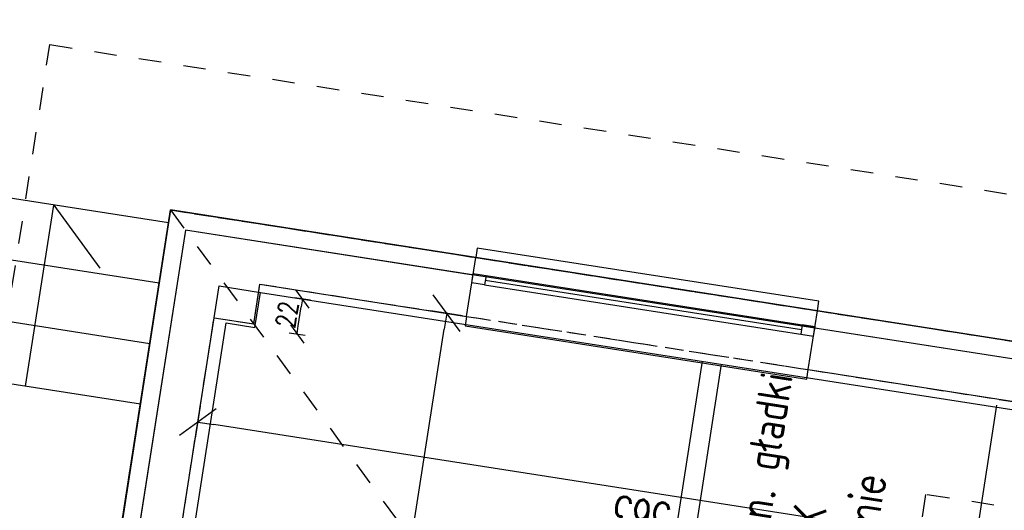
# Model space of a CAD drawing. Extents: x -38969 to 27108, y -24488 to 212598.
# Tile 126 of 256: x -9046 to -8434, y 34392 to 34697. Entities that reach past the tile are written whole.
import ezdxf
from ezdxf import colors
from ezdxf.entities.mleader import LeaderData, LeaderLine
from ezdxf.math import Vec2, Vec3

# ---------------------------------------------------------------- set-up
doc = ezdxf.new("R2010")
doc.units = 0
doc.header["$LTSCALE"] = 100
doc.header["$MEASUREMENT"] = 0
doc.linetypes.add('0.7_0.7', pattern=[1.4, 0.7, -0.7])
doc.linetypes.add('DASHED22', pattern=[0.15, 0.1, -0.05])
doc.layers.get('0').update_dxf_attribs({"linetype": 'CONTINUOUS'})
doc.layers.get('DEFPOINTS').update_dxf_attribs({"linetype": 'CONTINUOUS'})
for name, color, linetype in [('F_0-DIM', 6, 'CONTINUOUS'), ('F_0-MUR istn', 200, 'CONTINUOUS'), ('F_0-MUW', 1, 'CONTINUOUS'), ('F_0-POMOCNICZA', 2, 'CONTINUOUS'), ('F_0-POW', 123, 'DASHED22'), ('F_0-STOLARKA', 6, 'CONTINUOUS'), ('F_1-DIM', 6, 'CONTINUOUS'), ('F_1-MUR istn', 200, 'CONTINUOUS'), ('F_1-MUW', 1, 'CONTINUOUS'), ('F_1-POMOCNICZA', 2, 'CONTINUOUS'), ('F_1-POW', 2, 'DASHED22'), ('F_1-STOLARKA TXT', 6, 'CONTINUOUS'), ('F_1-sufity TXT', 123, 'CONTINUOUS'), ('t_1-TXT', 123, 'CONTINUOUS')]:
    doc.layers.add(name, color=color, linetype=linetype)
doc.styles.add('ROMANS', font='ROMANS.shx', dxfattribs={"width": 0.8})
doc.styles.get("Standard").update_dxf_attribs({"font": 'romans.shx', "width": 0.7})
doc.dimstyles.new('DIM 50', dxfattribs={"dimscale": 10, "dimtxt": 1.2, "dimasz": 0.5, "dimexe": 0, "dimexo": 0, "dimgap": 0.2, "dimtad": 1, "dimdec": 4, "dimrnd": 0.5, "dimdsep": 46, "dimtxsty": 'ROMANS', "dimblk1": 'TICK1', "dimblk2": 'TICK1', "dimsah": 1, "dimcen": 0, "dimse1": 1, "dimse2": 1, "dimclrd": 6, "dimclre": 6, "dimclrt": 123, "dimadec": 0, "dimazin": 0, "dimtfac": 1, "dimtdec": 4, "dimtmove": 1, "dimatfit": 2, "dimfxl": 1, "dimtolj": 1, "dimarcsym": 0})
doc.dimstyles.new('DIM100', dxfattribs={"dimscale": 10, "dimtxt": 2, "dimasz": 1, "dimexe": 0, "dimexo": 0, "dimgap": 0.5, "dimtad": 1, "dimdec": 4, "dimrnd": 0.5, "dimdsep": 46, "dimtxsty": 'Standard', "dimblk1": 'TICK1', "dimblk2": 'TICK1', "dimsah": 1, "dimcen": 0, "dimse1": 1, "dimse2": 1, "dimclrd": 6, "dimclre": 6, "dimclrt": 123, "dimadec": 0, "dimazin": 0, "dimtfac": 1, "dimtdec": 4, "dimtmove": 2, "dimatfit": 3, "dimldrblk": 'TICK1', "dimfxl": 1, "dimtolj": 1, "dimarcsym": 0})

# ---------------------------------------------------------------- blocks, each defined once
blk = doc.blocks.new('TICK1')
at = {"color": 0}
for p, q in [((-1, -1), (1, 1)), ((0, -1), (0, 1)), ((0, 0), (-1, 0))]:
    blk.add_line(p, q, dxfattribs=at)
blk = doc.blocks.new('*D1800')
at = {"layer": 'DEFPOINTS', "color": 0}
for p in [(-8896.59, 34527.58), (-8870.37, 34523.49), (-8917.76, 34508.61)]:
    blk.add_point(p, dxfattribs=at)
at = {"layer": 'F_1-DIM', "color": 6, "lineweight": -2, "transparency": 16777216}
blk.add_line((-8872.99, 34506.69), (-8871.14, 34518.55), dxfattribs=at)
at = {"layer": 'F_1-DIM', "color": 6, "lineweight": -2, "transparency": 16777216, "xscale": 5, "yscale": 5, "zscale": 5}
for p, rotation in [((-8870.37, 34523.49), 81.14470898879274), ((-8873.76, 34501.75), 261.1447089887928)]:
    blk.add_blockref('TICK1', p, dxfattribs=dict(at, rotation=rotation))
at = {"layer": 'F_1-DIM', "color": 123, "transparency": 16777216, "insert": (-8879.97, 34513.85), "char_height": 12, "attachment_point": 5, "rotation": 81.14471, "style": 'ROMANS'}
blk.add_mtext('\\A1;22', dxfattribs=at)
blk = doc.blocks.new('*D1813')
at = {"layer": 'DEFPOINTS', "color": 0}
for p in [(-8935.47, 34446.9), (-8946.44, 34376.45), (-8399.39, 34230.5)]:
    blk.add_point(p, dxfattribs=at)
at = {"layer": 'F_0-DIM', "color": 6, "lineweight": -2, "transparency": 16777216}
blk.add_line((-8389.06, 34361.77), (-8925.59, 34445.36), dxfattribs=at)
at = {"layer": 'F_0-DIM', "color": 6, "lineweight": -2, "transparency": 16777216, "xscale": 10, "yscale": 10, "zscale": 10}
for p, rotation in [((-8935.47, 34446.9), 171.1447089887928), ((-8379.18, 34360.23), 351.1447089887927)]:
    blk.add_blockref('TICK1', p, dxfattribs=dict(at, rotation=rotation))
at = {"layer": 'F_0-DIM', "color": 123, "transparency": 16777216, "insert": (-8659.63, 34388.75), "char_height": 20, "attachment_point": 5, "rotation": 171.14471}
blk.add_mtext('\\A1;563', dxfattribs=at)
blk = doc.blocks.new('*D1816')
at = {"layer": 'DEFPOINTS', "color": 0}
for p in [(-8780.7, 34514.58), (-8756.5, 34510.81), (-8830.85, 34033.57)]:
    blk.add_point(p, dxfattribs=at)
at = {"layer": 'F_0-DIM', "color": 6, "lineweight": -2, "transparency": 16777216}
blk.add_line((-8853.51, 34047.22), (-8782.23, 34504.7), dxfattribs=at)
at = {"layer": 'F_0-DIM', "color": 6, "lineweight": -2, "transparency": 16777216, "xscale": 10, "yscale": 10, "zscale": 10}
for p, rotation in [((-8780.7, 34514.58), 81.14470898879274), ((-8855.05, 34037.34), 261.1447089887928)]:
    blk.add_blockref('TICK1', p, dxfattribs=dict(at, rotation=rotation))
at = {"layer": 'F_0-DIM', "color": 123, "transparency": 16777216, "insert": (-8832.69, 34278.27), "char_height": 20, "attachment_point": 5, "rotation": 81.14471}
blk.add_mtext('\\A1;483', dxfattribs=at)

msp = doc.modelspace()

# ---------------------------------------------------------------- linework, layer by layer
at = {"layer": 'F_0-MUR istn'}
for p, q in [((-8952.36941, 34578.77339), (-8983.00336, 34382.14541)), ((-8762.658, 34549.21702), (-8952.36941, 34578.77339)), ((-8768.35376, 34512.65805), (-8762.658, 34549.21702)), ((-8900.65268, 34507.96817), (-8896.80419, 34532.67017)), ((-8896.80419, 34532.67017), (-8768.35376, 34512.65805)), ((-8946.44439, 34376.44965), (-8925.35469, 34511.81665)), ((-8925.35469, 34511.81665), (-8900.65268, 34507.96817)), ((-8555.91649, 34479.56107), (-8550.22073, 34516.12004)), ((-8357.54508, 34486.10186), (-8550.22073, 34516.12004)), ((-8555.91649, 34479.56107), (-8363.24084, 34449.54289))]:
    msp.add_line(p, q, dxfattribs=at)
at = {"layer": 'F_0-MUW', "linetype": 'Continuous'}
for p, q in [((-8943.19386, 34566.21117), (-8972.13447, 34380.45208)), ((-8764.35133, 34538.34814), (-8943.19386, 34566.21117)), ((-8359.23841, 34475.23298), (-8551.91407, 34505.25116))]:
    msp.add_line(p, q, dxfattribs=at)
for points in [[(-8953.62181, 34570.73469), (-9427.26475, 34644.52658), (-9354.7384, 35110.04646), (-9564.44602, 35142.71816)], [(-9042.48893, 34469.20463), (-9024.93984, 34581.84578), (-8996.28347, 34542.61245)], [(-8959.47151, 34533.18764), (-9102.10755, 34555.40983)], [(-8965.32121, 34495.64058), (-9107.95725, 34517.86278)], [(-8971.17091, 34458.09353), (-9113.80695, 34480.31572)]]:
    msp.add_lwpolyline(points, dxfattribs=at)
at = {"layer": 'F_0-POMOCNICZA', "linetype": '0.7_0.7', "ltscale": 0.2}
for p, q in [((-9232.02757, 33368.39646), (-9027.44209, 34681.55516)), ((-9027.44209, 34681.55516), (-8040.34988, 34527.76968))]:
    msp.add_line(p, q, dxfattribs=at)
at = {"layer": 'F_0-POMOCNICZA', "linetype": '0.7_0.7', "ltscale": 0.15}
for points in [[(-8762.658, 34549.21702), (-8550.22073, 34516.12004)], [(-8768.35376, 34512.65805), (-8555.91649, 34479.56107)]]:
    msp.add_lwpolyline(points, dxfattribs=at)
at = {"layer": 'F_0-POW'}
msp.add_lwpolyline([(-9129.2458, 33443.46914), (-8952.36941, 34578.77339), (-7965.2772, 34424.98791), (-7853.36325, 35143.32228), (-8841.44354, 35297.2617), (-8665.33685, 36427.62555), (-6545.90463, 36097.4255), (-7005.1059, 33149.982), (-7010.80166, 33113.42303)], close=True, dxfattribs=at)
at = {"layer": 'F_0-POW', "color": 1}
msp.add_lwpolyline([(-8365.217, 34449.85077), (-8439.56974, 33972.60799), (-8830.84953, 34033.568), (-8833.15862, 34018.74679), (-8892.44344, 34027.98316), (-8876.89556, 34127.77927), (-8982.62015, 34144.25078), (-8925.35469, 34511.81665), (-8900.65268, 34507.96817), (-8896.80419, 34532.67017)], close=True, dxfattribs=at)
at = {"layer": 'F_0-STOLARKA'}
for p, q in [((-8756.29275, 34538.1047), (-8551.76013, 34506.23924)), ((-8757.21639, 34532.17622), (-8552.68377, 34500.31076)), ((-8756.75457, 34535.14046), (-8560.12659, 34504.50652))]:
    msp.add_line(p, q, dxfattribs=at)
for points in [[(-8550.22073, 34516.12004), (-8549.2971, 34522.04853), (-8761.73436, 34555.1455), (-8762.658, 34549.21702)], [(-8768.35376, 34512.65805), (-8769.27739, 34506.72957), (-8556.84013, 34473.63259), (-8555.91649, 34479.56107)]]:
    msp.add_lwpolyline(points, dxfattribs=at)
for points in [[(-8765.12103, 34533.40773), (-8764.19739, 34539.33622), (-8756.29275, 34538.1047), (-8757.21639, 34532.17622)], [(-8552.68377, 34500.31076), (-8551.76013, 34506.23924), (-8559.66477, 34507.47076), (-8560.58841, 34501.54228)]]:
    msp.add_lwpolyline(points, close=True, dxfattribs=at)
at = {"layer": 'F_1-MUR istn'}
for p, q in [((-8952.36941, 34578.77339), (-9030.72457, 34075.84052)), ((-7965.2772, 34424.98791), (-8952.36941, 34578.77339)), ((-8896.58581, 34527.57583), (-8272.11907, 34430.28612)), ((-8621.89949, 34484.78067), (-8680.24253, 34110.29824)), ((-8610.04253, 34482.9334), (-8663.76738, 34138.09338))]:
    msp.add_line(p, q, dxfattribs=at)
msp.add_lwpolyline([(-8978.00197, 34173.89319), (-8970.09732, 34172.66168), (-8917.75792, 34508.60897), (-8899.97248, 34505.83807), (-8896.58581, 34527.57583)], dxfattribs=at)
at = {"layer": 'F_1-MUW', "linetype": 'Continuous'}
for p, q in [((-8943.19386, 34566.21117), (-9019.85569, 34074.14719)), ((-7957.08973, 34412.57963), (-8943.19386, 34566.21117)), ((-8978.00197, 34173.89319), (-8922.2759, 34531.57826)), ((-8922.2759, 34531.57826), (-8896.58581, 34527.57583))]:
    msp.add_line(p, q, dxfattribs=at)
at = {"layer": 'F_1-POMOCNICZA', "linetype": '0.7_0.7', "ltscale": 0.2}
for p, q in [((-9232.02757, 33368.39646), (-9027.44209, 34681.55516)), ((-9027.44209, 34681.55516), (-8040.34988, 34527.76968)), ((-8952.36941, 34578.77339), (-8473.15548, 33922.68307))]:
    msp.add_line(p, q, dxfattribs=at)
msp.add_lwpolyline([(-8740.40952, 36530.40732), (-6443.12285, 36172.49818), (-6916.17868, 33136.12745), (-6935.72898, 33010.64126), (-9232.02757, 33368.39646), (-9027.44209, 34681.55516), (-8040.34988, 34527.76968), (-7956.14502, 35068.2496), (-8433.3878, 35142.60234)], dxfattribs=at)
at = {"layer": 'F_1-POMOCNICZA'}
msp.add_lwpolyline([(-8742.15261, 35934.57348), (-8665.33685, 36427.62555), (-6545.90463, 36097.4255), (-7005.1059, 33149.982), (-7010.80166, 33113.42303), (-9129.2458, 33443.46914), (-8952.36941, 34578.77339), (-7965.2772, 34424.98791), (-7853.36325, 35143.32228), (-8841.44354, 35297.2617), (-8764.93565, 35788.3376)], dxfattribs=at)
at = {"layer": 'F_1-POMOCNICZA', "linetype": '0.7_0.7', "ltscale": 0.2}
msp.add_lwpolyline([(-8500.29803, 34290.88622), (-8430.14433, 34279.95652), (-8412.84006, 34391.02624), (-8482.99376, 34401.95594)], close=True, dxfattribs=at)
at = {"layer": 'F_1-POW'}
msp.add_lwpolyline([(-9129.2458, 33443.46914), (-8952.36941, 34578.77339), (-7965.2772, 34424.98791), (-7853.36325, 35143.32228), (-8841.44354, 35297.2617), (-8665.33685, 36427.62555), (-6545.90463, 36097.4255), (-7005.1059, 33149.982), (-7010.80166, 33113.42303)], close=True, dxfattribs=at)
at = {"layer": 'F_1-STOLARKA TXT', "ltscale": 0.6}
msp.add_line((-8438.87476, 34457.53608), (-8460.79725, 34316.82372), dxfattribs=at)

# ---------------------------------------------------------------- texts
at = {"layer": 'F_1-sufity TXT', "color": 4, "insert": (-8561.30983, 34350.46124), "char_height": 20, "width": 242.1062337, "attachment_point": 5, "rotation": 81.14470899, "style": 'ROMANS'}
msp.add_mtext('{\\C256;sufit podw. istn. gładki\\Ppłyta GK\\P- malowanie}', dxfattribs=at)

# ---------------------------------------------------------------- dimensions: what is measured, and where the dimension line sits
at = {"layer": 'F_0-DIM'}
for base, p1, p2, angle, picture, middle in [((-8780.69543, 34514.58084), (-8830.84953, 34033.568), (-8756.49679, 34510.81078), 81.14470899, '*D1816', (-8832.693, 34278.26854)), ((-8935.46807, 34446.90258), (-8399.39155, 34230.49694), (-8946.44439, 34376.44965), 171.14470899, '*D1813', (-8659.63256, 34388.74743))]:
    dim = msp.add_linear_dim(base=base, p1=p1, p2=p2, angle=angle, dimstyle='DIM100', dxfattribs=at)
    dim.commit()
    dim.dimension.update_dxf_attribs({"geometry": picture, "text_midpoint": middle})
at = {"layer": 'F_1-DIM'}
dim = msp.add_linear_dim(base=(-8870.37218, 34523.49184), p1=(-8917.75792, 34508.60897), p2=(-8896.58581, 34527.57583), angle=81.14470899, dimstyle='DIM 50', dxfattribs=at)
dim.commit()
dim.dimension.update_dxf_attribs({"geometry": '*D1800', "text_midpoint": (-8879.97016, 34513.85447)})

# ---------------------------------------------------------------- leaders
at = {"layer": 't_1-TXT', "ltscale": 0.6}
ml = msp.add_multileader_mtext('Standard', dxfattribs=at)
ml.set_content('ppp=297,30', color=256)
ml.set_leader_properties()
ml.build(insert=Vec2(0, 0))
ml.multileader.update_dxf_attribs({"dogleg_length": 0.36, "arrow_head_size": 0.09})
ctx = ml.context
ctx.base_point, ctx.char_height, ctx.arrow_head_size, ctx.landing_gap_size, ctx.plane_origin, ctx.plane_x_axis, ctx.plane_y_axis = Vec3(-32072.77193, 59913.30266), 100, 0.09, 0.045, Vec3(-30900.37988, 64272.54371), Vec3(0.081927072, 0.996638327), Vec3(-0.996638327, 0.081927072)
notes = []
notes.append((ctx, [(0, (0, 0, 0), (0, 0), (1, 0), 1, [])]))
ctx.mtext.insert, ctx.mtext.text_direction, ctx.mtext.rotation, ctx.mtext.flow_direction = Vec3(-32139.2108, 59918.80931), Vec3(0.081927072, 0.996638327), 1.488777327, 5
ml = msp.add_multileader_mtext('Standard', dxfattribs=at)
ml.set_content('1kond.', color=256)
ml.set_leader_properties()
ml.build(insert=Vec2(0, 0))
ml.multileader.update_dxf_attribs({"dogleg_length": 0.36, "arrow_head_size": 0.09})
ctx = ml.context
ctx.base_point, ctx.char_height, ctx.arrow_head_size, ctx.landing_gap_size, ctx.plane_origin, ctx.plane_x_axis, ctx.plane_y_axis = Vec3(-32578.38797, 60152.18437), 100, 0.09, 0.045, Vec3(-31833.25262, 57759.6945), Vec3(0.085898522, 0.996303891), Vec3(-0.996303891, 0.085898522)
ctx.text_align_type = 2
notes.append((ctx, [(0, (0, 0, 0), (0, 0), (1, 0), 1, [])]))
ctx.mtext.insert, ctx.mtext.text_direction, ctx.mtext.rotation, ctx.mtext.alignment, ctx.mtext.flow_direction = Vec3(-32597.43945, 60513.29581), Vec3(0.085898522, 0.996303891), 1.484791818, 3, 5
for ctx, leaders in notes:
    for number, flags, end, landing, length, lines in leaders:
        leader = LeaderData()
        leader.index, (leader.has_last_leader_line, leader.has_dogleg_vector, leader.attachment_direction) = number, flags
        leader.last_leader_point, leader.dogleg_vector, leader.dogleg_length = Vec3(end), Vec3(landing), length
        for number, points, colour, breaks in lines:
            line = LeaderLine()
            line.index, line.vertices, line.color, line.breaks = number, Vec3.list(points), colors.encode_raw_color(colour), breaks
            leader.lines.append(line)
        ctx.leaders.append(leader)

doc.saveas('drawing.dxf')
